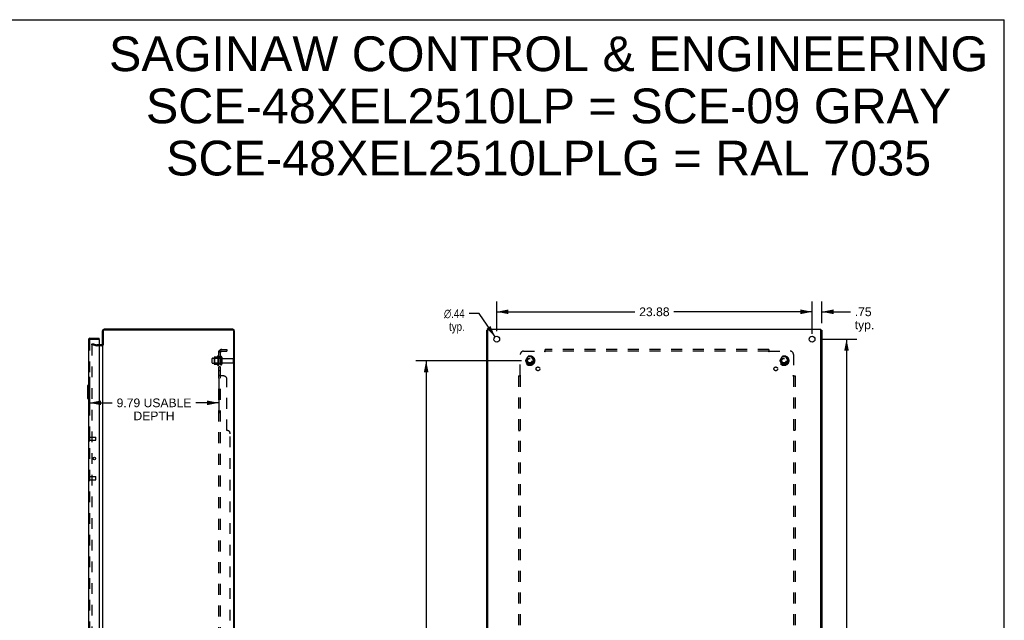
# Model space of a CAD drawing. Header units: inches. Extents: x 0 to 149, y 0 to 96.
# Tile 16 of 16: x 75 to 149, y 51 to 96. Entities that reach past the tile are written whole.
import ezdxf

# ---------------------------------------------------------------- set-up
doc = ezdxf.new("R2010")
doc.units = ezdxf.units.IN
doc.header["$LTSCALE"] = 8.201754
doc.header["$MEASUREMENT"] = 0
doc.linetypes.add('HIDDEN', pattern=[0.2, 0.1, -0.1])
doc.layers.get('0').update_dxf_attribs({"linetype": 'CONTINUOUS'})
for name, color, linetype in [('DEFAULT_2', 8, 'HIDDEN'), ('DIMENSIONS', 7, 'CONTINUOUS'), ('DOOR_ASSEMBLY', 7, 'CONTINUOUS'), ('SUBPANEL', 7, 'CONTINUOUS')]:
    doc.layers.add(name, color=color, linetype=linetype)
doc.styles.get("Standard").update_dxf_attribs({"font": 'arial.ttf'})
doc.styles.add('TEXTSTYLE_1', font='gdt', dxfattribs={"width": 0.8})
doc.dimstyles.new('DIMSTYLE_1', dxfattribs={"dimtxt": 0.657895, "dimasz": 0.877193, "dimexe": 0.09, "dimexo": 0.07, "dimgap": 0.0375, "dimtad": 0, "dimtih": 1, "dimtoh": 1, "dimzin": 4, "dimdsep": 46, "dimtxsty": 'Standard', "dimblk": '_FILLED', "dimblk1": '_FILLED', "dimblk2": '_FILLED', "dimcen": 0.09, "dimadec": 3, "dimazin": 1, "dimtfac": 1, "dimtdec": 3, "dimtofl": 0, "dimtmove": 0, "dimatfit": 3, "dimldrblk": '_FILLED', "dimfxl": 0, "dimtolj": 1, "dimtzin": 4, "dimarcsym": 0})
doc.dimstyles.new('DIMSTYLE_2', dxfattribs={"dimtxt": 0.657895, "dimasz": 0.877193, "dimexe": 0.09, "dimexo": 0.07, "dimgap": 0.09, "dimtad": 0, "dimtih": 1, "dimtoh": 1, "dimzin": 4, "dimdsep": 46, "dimtxsty": 'Standard', "dimblk": '_FILLED', "dimblk1": '_FILLED', "dimblk2": '_FILLED', "dimcen": 0.09, "dimadec": 3, "dimazin": 1, "dimtfac": 1, "dimtdec": 3, "dimtofl": 0, "dimtmove": 0, "dimatfit": 1, "dimldrblk": '_FILLED', "dimfxl": 0, "dimtolj": 1, "dimtzin": 4, "dimarcsym": 0})

# ---------------------------------------------------------------- blocks, each defined once
blk = doc.blocks.new('_FILLED')
at = {"color": 0, "linetype": 'ByBlock'}
blk.add_solid([(0, 0), (-1, 0.2), (-1, -0.2)], dxfattribs=at)
blk = doc.blocks.new('*D6')
at = {"layer": 'DIMENSIONS', "color": 2, "linetype": 'Continuous'}
for p, q in [((79.838, 69.464), (79.838, 66.695)), ((89.631, 69.355), (89.631, 66.695)), ((79.838, 67.485), (81.575, 67.485)), ((89.631, 67.485), (87.894, 67.485))]:
    blk.add_line(p, q, dxfattribs=at)
at = {"layer": 'DIMENSIONS', "color": 2, "linetype": 'Continuous', "xscale": 0.8771929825, "yscale": 0.8771929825, "zscale": 0.8771929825, "rotation": 180}
blk.add_blockref('_FILLED', (79.838, 67.485), dxfattribs=at)
at = {"layer": 'DIMENSIONS', "color": 2, "linetype": 'Continuous', "xscale": 0.8771929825, "yscale": 0.8771929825, "zscale": 0.8771929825}
blk.add_blockref('_FILLED', (89.631, 67.485), dxfattribs=at)
at = {"layer": 'DIMENSIONS', "color": 2, "linetype": 'Continuous', "insert": (84.734, 67.813), "char_height": 0.65789, "width": 5.66181, "attachment_point": 2, "line_spacing_factor": 0.9}
blk.add_mtext('9.79 USABLE\\PDEPTH', dxfattribs=at)
blk = doc.blocks.new('*D7')
at = {"layer": 'DIMENSIONS', "color": 2, "linetype": 'Continuous'}
for p, q in [((135.176, 72.302), (137.963, 72.302)), ((137.174, 72.302), (137.174, 49.71)), ((137.174, 25.802), (137.174, 48.394)), ((135.176, 25.802), (137.963, 25.802))]:
    blk.add_line(p, q, dxfattribs=at)
at = {"layer": 'DIMENSIONS', "color": 2, "linetype": 'Continuous', "xscale": 0.8771929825, "yscale": 0.8771929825, "zscale": 0.8771929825}
for p, rotation in [((137.174, 72.302), 90), ((137.174, 25.802), 270)]:
    blk.add_blockref('_FILLED', p, dxfattribs=dict(at, rotation=rotation))
at = {"layer": 'DIMENSIONS', "color": 2, "linetype": 'Continuous', "insert": (137.174, 49.381), "char_height": 0.6579, "width": 2.29896, "attachment_point": 2, "line_spacing_factor": 0.9}
blk.add_mtext('46.50', dxfattribs=at)
blk = doc.blocks.new('*D8')
at = {"layer": 'DIMENSIONS', "color": 2, "linetype": 'Continuous'}
for p, q in [((110.687, 72.916), (110.687, 75.166)), ((134.562, 72.916), (134.562, 75.166)), ((110.687, 74.377), (121.146, 74.377)), ((134.562, 74.377), (124.103, 74.377))]:
    blk.add_line(p, q, dxfattribs=at)
at = {"layer": 'DIMENSIONS', "color": 2, "linetype": 'Continuous', "xscale": 0.8771929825, "yscale": 0.8771929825, "zscale": 0.8771929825, "rotation": 180}
blk.add_blockref('_FILLED', (110.687, 74.377), dxfattribs=at)
at = {"layer": 'DIMENSIONS', "color": 2, "linetype": 'Continuous', "xscale": 0.8771929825, "yscale": 0.8771929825, "zscale": 0.8771929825}
blk.add_blockref('_FILLED', (134.562, 74.377), dxfattribs=at)
at = {"layer": 'DIMENSIONS', "color": 2, "linetype": 'Continuous', "insert": (122.625, 74.705), "char_height": 0.6579, "width": 2.29896, "attachment_point": 2, "line_spacing_factor": 0.9}
blk.add_mtext('23.88', dxfattribs=at)
blk = doc.blocks.new('*D11')
at = {"layer": 'DIMENSIONS', "color": 2, "linetype": 'Continuous'}
for p, q in [((109.358, 74.247), (108.59, 74.247)), ((110.564, 72.483), (109.358, 74.247))]:
    blk.add_line(p, q, dxfattribs=at)
at = {"layer": 'DIMENSIONS', "color": 2, "linetype": 'Continuous', "xscale": 0.8771929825, "yscale": 0.8771929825, "zscale": 0.8771929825, "rotation": 304.3612000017}
blk.add_blockref('_FILLED', (110.564, 72.483), dxfattribs=at)
at = {"layer": 'DIMENSIONS', "color": 2, "linetype": 'Continuous', "insert": (108.261, 74.576), "char_height": 0.65789, "width": 2.15385, "attachment_point": 3, "line_spacing_factor": 0.9, "style": 'TEXTSTYLE_1'}
blk.add_mtext('{\\fgdt;n}\\fArial;.44\\Ptyp.', dxfattribs=at)
blk = doc.blocks.new('*D13')
at = {"layer": 'DIMENSIONS', "color": 2, "linetype": 'Continuous'}
for p, q in [((112.573, 70.677), (104.553, 70.677)), ((105.342, 70.677), (105.342, 49.71)), ((105.342, 27.427), (105.342, 48.394)), ((112.573, 27.427), (104.553, 27.427))]:
    blk.add_line(p, q, dxfattribs=at)
at = {"layer": 'DIMENSIONS', "color": 2, "linetype": 'Continuous', "xscale": 0.8771929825, "yscale": 0.8771929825, "zscale": 0.8771929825}
for p, rotation in [((105.342, 70.677), 90), ((105.342, 27.427), 270)]:
    blk.add_blockref('_FILLED', p, dxfattribs=dict(at, rotation=rotation))
at = {"layer": 'DIMENSIONS', "color": 2, "linetype": 'Continuous', "insert": (105.342, 49.381), "char_height": 0.6579, "width": 2.29896, "attachment_point": 2, "line_spacing_factor": 0.9}
blk.add_mtext('43.25', dxfattribs=at)
blk = doc.blocks.new('*D15')
at = {"layer": 'DIMENSIONS', "color": 2, "linetype": 'Continuous'}
for p, q in [((134.562, 72.697), (134.562, 75.166)), ((135.312, 73.523), (135.312, 75.166)), ((134.562, 74.377), (132.808, 74.377)), ((135.312, 74.377), (137.467, 74.377))]:
    blk.add_line(p, q, dxfattribs=at)
at = {"layer": 'DIMENSIONS', "color": 2, "linetype": 'Continuous', "xscale": 0.8771929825, "yscale": 0.8771929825, "zscale": 0.8771929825}
blk.add_blockref('_FILLED', (134.562, 74.377), dxfattribs=at)
at = {"layer": 'DIMENSIONS', "color": 2, "linetype": 'Continuous', "xscale": 0.8771929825, "yscale": 0.8771929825, "zscale": 0.8771929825, "rotation": 180}
blk.add_blockref('_FILLED', (135.312, 74.377), dxfattribs=at)
at = {"layer": 'DIMENSIONS', "color": 2, "linetype": 'Continuous', "insert": (137.796, 74.705), "char_height": 0.6579, "width": 1.47965, "attachment_point": 1, "line_spacing_factor": 0.9}
blk.add_mtext('.75\\Ptyp.', dxfattribs=at)

msp = doc.modelspace()

# ---------------------------------------------------------------- linework, layer by layer
at = {"color": 7, "linetype": 'Continuous'}
for p, q in [((0, 96.491), (149.123, 96.491)), ((149.123, 0), (149.123, 96.491)), ((110.012, 72.989), (109.937, 72.989)), ((135.237, 72.989), (135.312, 72.989)), ((80.894, 71.877), (80.831, 71.877))]:
    msp.add_line(p, q, dxfattribs=at)
at = {"color": 3, "linetype": 'Continuous'}
for p, q in [((80.831, 71.877), (80.831, 72.935)), ((80.894, 72.909), (80.894, 71.875)), ((90.695, 73.052), (80.948, 73.052)), ((90.688, 72.989), (80.974, 72.989)), ((90.768, 25.195), (90.768, 72.909)), ((90.831, 25.188), (90.831, 72.916)), ((109.937, 25.115), (109.937, 72.989)), ((110.012, 25.052), (110.012, 73.052)), ((110.012, 73.052), (135.237, 73.052)), ((135.237, 25.052), (135.237, 73.052)), ((135.312, 72.989), (135.312, 25.115)), ((80.789, 71.877), (80.588, 71.877)), ((80.831, 71.85), (80.831, 26.254))]:
    msp.add_line(p, q, dxfattribs=at)
for centre in [(110.687, 72.302), (134.562, 72.302)]:
    msp.add_circle(centre, 0.219, dxfattribs=at)
for centre, radius, start, end in [((80.948, 72.935), 0.117, 90, 180), ((80.974, 72.909), 0.08, 90, 180), ((90.688, 72.909), 0.08, 0, 90), ((90.695, 72.916), 0.136, 0, 90), ((80.789, 71.919), 0.042, 270, 360)]:
    msp.add_arc(centre, radius, start, end, dxfattribs=at)
at = {"layer": 'DEFAULT_2', "color": 8, "linetype": 'HIDDEN'}
for p, q in [((80.018, 71.909), (80.038, 71.982)), ((80.018, 71.909), (80.404, 71.806)), ((80.018, 71.878), (80.018, 26.227)), ((80.038, 71.982), (80.424, 71.878)), ((80.588, 71.877), (80.43, 71.877)), ((80.789, 71.802), (80.43, 71.802)), ((89.131, 70.52), (89.131, 70.835)), ((89.161, 70.865), (89.756, 70.865)), ((89.295, 70.933), (89.295, 70.422)), ((89.315, 70.861), (89.295, 70.881)), ((89.305, 70.955), (89.533, 70.955)), ((89.315, 70.861), (89.315, 70.494)), ((89.611, 70.861), (89.315, 70.861)), ((89.561, 71.033), (89.561, 70.321)), ((89.611, 70.861), (89.631, 70.881)), ((89.611, 70.861), (89.611, 70.494)), ((89.631, 71.011), (89.631, 70.343)), ((89.756, 70.935), (89.756, 70.42)), ((89.866, 70.935), (89.866, 70.42)), ((89.928, 70.842), (90.726, 70.842)), ((113.024, 70.95), (112.87, 70.682)), ((113.342, 70.955), (113.033, 70.955)), ((113.505, 70.682), (113.35, 70.95)), ((132.274, 70.95), (132.12, 70.682)), ((132.592, 70.955), (132.283, 70.955)), ((132.755, 70.682), (132.6, 70.95)), ((89.161, 70.49), (89.756, 70.49)), ((89.315, 70.494), (89.295, 70.474)), ((89.305, 70.4), (89.533, 70.4)), ((89.611, 70.494), (89.315, 70.494)), ((89.611, 70.494), (89.631, 70.474)), ((89.928, 70.512), (90.726, 70.512)), ((90.756, 70.542), (90.756, 70.812)), ((112.87, 70.672), (113.024, 70.405)), ((113.342, 70.4), (113.033, 70.4)), ((113.35, 70.405), (113.505, 70.672)), ((132.12, 70.672), (132.274, 70.405)), ((132.592, 70.4), (132.283, 70.4)), ((132.6, 70.405), (132.755, 70.672))]:
    msp.add_line(p, q, dxfattribs=at)
for points in [[(80.018, 71.878), (80.018, 71.878), (80.018, 71.879), (80.018, 71.88), (80.019, 71.881), (80.019, 71.882), (80.019, 71.882), (80.019, 71.883), (80.019, 71.884), (80.02, 71.885), (80.02, 71.886), (80.02, 71.886), (80.021, 71.887), (80.021, 71.888), (80.021, 71.888), (80.022, 71.889), (80.022, 71.89), (80.023, 71.89), (80.023, 71.891), (80.024, 71.892), (80.025, 71.892), (80.025, 71.893), (80.026, 71.893), (80.026, 71.894), (80.027, 71.894), (80.028, 71.895), (80.028, 71.895), (80.029, 71.895), (80.03, 71.896), (80.031, 71.896), (80.031, 71.896), (80.032, 71.897), (80.033, 71.897), (80.034, 71.897), (80.034, 71.897), (80.035, 71.897), (80.036, 71.897), (80.037, 71.897), (80.038, 71.898)], [(80.038, 71.898), (80.037, 71.897), (80.035, 71.897), (80.033, 71.897), (80.031, 71.896), (80.029, 71.895), (80.027, 71.894), (80.026, 71.893), (80.024, 71.892), (80.023, 71.89), (80.022, 71.889), (80.021, 71.887), (80.02, 71.885), (80.019, 71.883), (80.019, 71.882), (80.018, 71.88), (80.018, 71.878)], [(80.042, 71.897), (80.04, 71.897), (80.038, 71.897), (80.038, 71.898)], [(80.038, 71.897), (80.039, 71.897), (80.04, 71.897), (80.041, 71.897), (80.042, 71.897), (80.042, 71.897)]]:
    msp.add_lwpolyline(points, dxfattribs=at)
for centre, radius in [((113.187, 70.677), 0.372), ((113.187, 70.677), 0.356), ((113.187, 70.677), 0.312), ((113.187, 70.677), 0.204), ((113.187, 70.677), 0.188), ((113.187, 70.677), 0.183), ((113.187, 70.677), 0.165), ((132.437, 70.677), 0.372), ((132.437, 70.677), 0.356), ((132.437, 70.677), 0.312), ((132.437, 70.677), 0.204), ((132.437, 70.677), 0.188), ((132.437, 70.677), 0.183), ((132.437, 70.677), 0.165)]:
    msp.add_circle(centre, radius, dxfattribs=at)
for centre, radius, start, end in [((80.43, 71.902), 0.1, 255, 270), ((80.43, 71.902), 0.025, 255, 270), ((80.789, 71.919), 0.117, 270, 326.90018), ((89.161, 70.835), 0.03, 90, 180), ((89.436, 70.933), 0.141, 174.79195, 180), ((89.305, 70.945), 0.01, 90, 174.80617), ((89.514, 70.965), 0.01, 270, 336.03207), ((90.161, 70.677), 0.698, 149.33687, 156.03207), ((89.593, 71.011), 0.0384, 0, 145.55034), ((89.811, 70.935), 0.055, 0, 180), ((89.928, 70.905), 0.0625, 180, 270), ((90.726, 70.812), 0.03, 360, 90), ((113.033, 70.945), 0.01, 90.01235, 149.98915), ((113.342, 70.945), 0.01, 30.01204, 89.98872), ((132.283, 70.945), 0.01, 90.01235, 149.98915), ((132.592, 70.945), 0.01, 30.01204, 89.98872), ((89.161, 70.52), 0.03, 180, 270), ((89.436, 70.422), 0.141, 180, 185.20805), ((89.305, 70.41), 0.01, 185.19383, 270), ((89.514, 70.39), 0.01, 23.96793, 90), ((90.161, 70.677), 0.698, 203.96793, 210.66313), ((89.593, 70.343), 0.0384, 214.44966, 360), ((89.811, 70.42), 0.055, 180, 360), ((89.928, 70.45), 0.0625, 90, 180), ((90.726, 70.542), 0.03, 270, 0), ((112.878, 70.677), 0.01, 150.01268, 209.98829), ((113.033, 70.41), 0.01, 210.01204, 269.98872), ((113.342, 70.41), 0.01, 270.01235, 329.98915), ((113.496, 70.677), 0.01, 330.01268, 29.98829), ((132.128, 70.677), 0.01, 150.01268, 209.98829), ((132.283, 70.41), 0.01, 210.01204, 269.98872), ((132.592, 70.41), 0.01, 270.01235, 329.98915), ((132.746, 70.677), 0.01, 330.01268, 29.98829)]:
    msp.add_arc(centre, radius, start, end, dxfattribs=at)
at = {"layer": 'DOOR_ASSEMBLY', "color": 3, "linetype": 'Continuous'}
for p, q in [((79.88, 72.377), (80.588, 72.377)), ((79.763, 72.26), (79.763, 25.844)), ((80.588, 72.287), (80.588, 25.817))]:
    msp.add_line(p, q, dxfattribs=at)
at = {"layer": 'DOOR_ASSEMBLY', "color": 7, "linetype": 'Continuous'}
for p, q in [((80.588, 72.302), (80.588, 72.377)), ((80.588, 72.302), (80.573, 72.302)), ((79.703, 68.787), (79.703, 67.817)), ((79.718, 68.802), (79.763, 68.802)), ((79.75, 68.702), (79.75, 67.902)), ((79.718, 67.802), (79.763, 67.802))]:
    msp.add_line(p, q, dxfattribs=at)
at = {"layer": 'DOOR_ASSEMBLY', "color": 8, "linetype": 'HIDDEN'}
for p, q in [((79.838, 72.26), (79.838, 25.844)), ((79.88, 72.302), (80.573, 72.302)), ((79.881, 64.632), (79.881, 64.916)), ((79.881, 64.898), (80.328, 64.898)), ((80.338, 64.66), (80.338, 64.888)), ((79.881, 64.65), (80.328, 64.65)), ((79.881, 61.632), (79.881, 61.916)), ((79.881, 61.898), (80.328, 61.898)), ((80.338, 61.66), (80.338, 61.888)), ((79.881, 61.65), (80.328, 61.65))]:
    msp.add_line(p, q, dxfattribs=at)
at = {"layer": 'DOOR_ASSEMBLY', "color": 7, "linetype": 'Continuous'}
for points in [[(79.748, 68.738), (79.748, 68.733), (79.749, 68.727), (79.749, 68.721), (79.749, 68.715), (79.75, 68.709), (79.75, 68.702)], [(79.75, 67.902), (79.75, 67.896), (79.749, 67.89), (79.749, 67.884), (79.749, 67.878), (79.748, 67.872), (79.748, 67.866)]]:
    msp.add_lwpolyline(points, dxfattribs=at)
at = {"layer": 'DOOR_ASSEMBLY', "color": 3, "linetype": 'Continuous'}
msp.add_circle((80.216, 63.274), 0.094, dxfattribs=at)
for centre, radius, start, end in [((79.88, 72.26), 0.117, 90, 180), ((80.573, 72.287), 0.015, 0, 90)]:
    msp.add_arc(centre, radius, start, end, dxfattribs=at)
at = {"layer": 'DOOR_ASSEMBLY', "color": 8, "linetype": 'HIDDEN'}
for centre, radius, start, end in [((79.88, 72.26), 0.042, 90, 180), ((79.859, 64.916), 0.0215, 360, 180), ((80.328, 64.888), 0.01, 360, 90), ((79.859, 64.632), 0.0215, 180, 0), ((80.328, 64.66), 0.01, 270, 0), ((79.859, 61.916), 0.0215, 360, 180), ((80.328, 61.888), 0.01, 360, 90), ((79.859, 61.632), 0.0215, 180, 0), ((80.328, 61.66), 0.01, 270, 0)]:
    msp.add_arc(centre, radius, start, end, dxfattribs=at)
at = {"layer": 'DOOR_ASSEMBLY', "color": 7, "linetype": 'Continuous'}
for centre, start, end in [((79.718, 68.787), 90, 180), ((79.748, 68.787), 0, 90), ((79.718, 67.817), 180, 270), ((79.748, 67.817), 270, 360)]:
    msp.add_arc(centre, 0.015, start, end, dxfattribs=at)
at = {"layer": 'SUBPANEL', "color": 8, "linetype": 'HIDDEN'}
for p, q in [((89.631, 26.708), (89.631, 71.396)), ((89.756, 71.396), (89.631, 71.396)), ((89.756, 70.927), (89.631, 70.927)), ((89.685, 71.434), (89.781, 71.355)), ((89.756, 26.708), (89.756, 71.396)), ((89.868, 71.521), (90.256, 71.521)), ((89.868, 71.396), (90.256, 71.396)), ((90.256, 71.521), (90.256, 71.396)), ((112.469, 69.556), (112.469, 71.146)), ((112.719, 71.396), (114.308, 71.396)), ((114.321, 71.376), (114.318, 71.383)), ((114.322, 71.41), (114.319, 71.407)), ((114.326, 71.415), (114.322, 71.41)), ((114.344, 71.355), (114.344, 71.521)), ((131.281, 71.521), (114.344, 71.521)), ((131.281, 71.396), (114.344, 71.396)), ((131.281, 71.521), (131.281, 71.355)), ((131.316, 71.396), (132.906, 71.396)), ((133.156, 71.146), (133.156, 69.556)), ((89.756, 70.427), (89.631, 70.427)), ((89.756, 70.199), (89.631, 70.199)), ((89.756, 69.918), (89.631, 69.918)), ((89.756, 69.556), (89.631, 69.556)), ((89.634, 69.549), (89.632, 69.551)), ((89.685, 69.521), (89.683, 69.522)), ((90.006, 69.521), (89.685, 69.521)), ((89.756, 69.555), (89.756, 69.556)), ((89.757, 69.552), (89.756, 69.554)), ((112.344, 69.521), (112.344, 28.583)), ((112.344, 69.521), (112.509, 69.521)), ((112.469, 69.521), (112.469, 28.583)), ((133.115, 69.521), (133.281, 69.521)), ((133.136, 69.543), (133.143, 69.547)), ((133.156, 69.521), (133.156, 28.583)), ((133.17, 69.542), (133.167, 69.546)), ((133.175, 69.538), (133.17, 69.542)), ((133.281, 69.521), (133.281, 28.583)), ((90.256, 65.396), (90.256, 69.271)), ((90.506, 32.958), (90.506, 65.146)), ((112.344, 65.396), (112.469, 65.396)), ((133.281, 65.396), (133.156, 65.396))]:
    msp.add_line(p, q, dxfattribs=at)
for points in [[(89.653, 71.416), (89.65, 71.415), (89.647, 71.413), (89.644, 71.412), (89.642, 71.41), (89.639, 71.409), (89.637, 71.407), (89.635, 71.405), (89.634, 71.404), (89.632, 71.402), (89.632, 71.4), (89.631, 71.399), (89.631, 71.397), (89.631, 71.396)], [(89.685, 71.434), (89.683, 71.433), (89.681, 71.431), (89.679, 71.429), (89.676, 71.427), (89.673, 71.425), (89.67, 71.424), (89.667, 71.422), (89.663, 71.42), (89.66, 71.419), (89.653, 71.416)], [(89.699, 71.396), (89.699, 71.396), (89.698, 71.396), (89.698, 71.396), (89.698, 71.396), (89.697, 71.396), (89.697, 71.396), (89.696, 71.396), (89.696, 71.396), (89.696, 71.396), (89.696, 71.396)], [(89.696, 71.396), (89.696, 71.396), (89.696, 71.396), (89.696, 71.396), (89.697, 71.396), (89.697, 71.396), (89.697, 71.396), (89.698, 71.396), (89.698, 71.396), (89.699, 71.396), (89.699, 71.396), (89.7, 71.396), (89.7, 71.396), (89.701, 71.395), (89.701, 71.395), (89.702, 71.395), (89.702, 71.395), (89.703, 71.395), (89.703, 71.395), (89.704, 71.395), (89.705, 71.395), (89.705, 71.394), (89.706, 71.394), (89.707, 71.394), (89.707, 71.394), (89.708, 71.394), (89.709, 71.394), (89.71, 71.394), (89.71, 71.393), (89.711, 71.393), (89.712, 71.393), (89.712, 71.393), (89.713, 71.393), (89.714, 71.392), (89.715, 71.392), (89.715, 71.392), (89.716, 71.392), (89.717, 71.391), (89.718, 71.391), (89.719, 71.391), (89.72, 71.391), (89.72, 71.39), (89.721, 71.39), (89.722, 71.39), (89.723, 71.39), (89.724, 71.389), (89.725, 71.389), (89.726, 71.389), (89.726, 71.388), (89.727, 71.388), (89.728, 71.388), (89.729, 71.388), (89.73, 71.387), (89.731, 71.387), (89.732, 71.387), (89.733, 71.386), (89.734, 71.386), (89.735, 71.385), (89.735, 71.385), (89.736, 71.385), (89.737, 71.384), (89.738, 71.384), (89.739, 71.384), (89.74, 71.383), (89.741, 71.383), (89.741, 71.383), (89.742, 71.382), (89.743, 71.382), (89.744, 71.382), (89.744, 71.381), (89.745, 71.381), (89.746, 71.381), (89.747, 71.38), (89.747, 71.38), (89.748, 71.379), (89.749, 71.379), (89.749, 71.379), (89.75, 71.378), (89.751, 71.378), (89.751, 71.378), (89.752, 71.377), (89.753, 71.377), (89.753, 71.377), (89.754, 71.376), (89.755, 71.376), (89.755, 71.376), (89.756, 71.376), (89.756, 71.375), (89.757, 71.375), (89.757, 71.375), (89.758, 71.374), (89.758, 71.374), (89.759, 71.374), (89.759, 71.373), (89.759, 71.373), (89.76, 71.373)], [(89.771, 71.372), (89.769, 71.374), (89.767, 71.376), (89.765, 71.378), (89.763, 71.38), (89.762, 71.383), (89.76, 71.385), (89.759, 71.387), (89.758, 71.389), (89.757, 71.391), (89.756, 71.393), (89.756, 71.394), (89.756, 71.396)], [(89.76, 71.373), (89.76, 71.373), (89.76, 71.373), (89.76, 71.373), (89.76, 71.373), (89.76, 71.373), (89.759, 71.373), (89.759, 71.373), (89.759, 71.374), (89.759, 71.374), (89.758, 71.374), (89.758, 71.375), (89.757, 71.375), (89.757, 71.375), (89.757, 71.376), (89.756, 71.376)], [(89.781, 71.355), (89.782, 71.356), (89.782, 71.356), (89.782, 71.357), (89.782, 71.358), (89.781, 71.359), (89.781, 71.36), (89.78, 71.361), (89.779, 71.362), (89.778, 71.364), (89.777, 71.365), (89.775, 71.367), (89.774, 71.369), (89.771, 71.372)], [(114.319, 71.407), (114.317, 71.405), (114.315, 71.404), (114.314, 71.402), (114.312, 71.4), (114.311, 71.399), (114.309, 71.397), (114.308, 71.396)], [(114.318, 71.383), (114.316, 71.385), (114.315, 71.387), (114.313, 71.389), (114.312, 71.391), (114.311, 71.393), (114.309, 71.394), (114.308, 71.396)], [(114.344, 71.355), (114.342, 71.356), (114.34, 71.356), (114.339, 71.357), (114.337, 71.358), (114.336, 71.359), (114.335, 71.36), (114.333, 71.361), (114.332, 71.362), (114.33, 71.364), (114.329, 71.365), (114.328, 71.367), (114.326, 71.369), (114.325, 71.37), (114.324, 71.372), (114.323, 71.374), (114.321, 71.376)], [(114.344, 71.434), (114.342, 71.433), (114.341, 71.431), (114.339, 71.429), (114.338, 71.427), (114.336, 71.425), (114.335, 71.424), (114.334, 71.422), (114.332, 71.42), (114.331, 71.419), (114.329, 71.417), (114.328, 71.416), (114.326, 71.415)], [(131.281, 71.434), (131.282, 71.433), (131.284, 71.431), (131.285, 71.429), (131.287, 71.427), (131.288, 71.425), (131.29, 71.424), (131.291, 71.422), (131.292, 71.42), (131.294, 71.419), (131.295, 71.417), (131.297, 71.416), (131.298, 71.415), (131.301, 71.412)], [(131.281, 71.355), (131.283, 71.356), (131.284, 71.356), (131.286, 71.357), (131.287, 71.358), (131.289, 71.359), (131.29, 71.36), (131.291, 71.361), (131.293, 71.362), (131.294, 71.364), (131.296, 71.365), (131.297, 71.367), (131.298, 71.369), (131.299, 71.37), (131.301, 71.372), (131.302, 71.374), (131.303, 71.376), (131.307, 71.383)], [(131.301, 71.412), (131.304, 71.409), (131.306, 71.407), (131.308, 71.405), (131.309, 71.404), (131.311, 71.402), (131.312, 71.4), (131.314, 71.399), (131.315, 71.397), (131.316, 71.396)], [(131.307, 71.383), (131.308, 71.385), (131.31, 71.387), (131.311, 71.389), (131.312, 71.391), (131.314, 71.393), (131.315, 71.394), (131.316, 71.396)], [(89.631, 69.554), (89.631, 69.555), (89.631, 69.556)], [(89.644, 69.541), (89.642, 69.542), (89.639, 69.544), (89.637, 69.546), (89.635, 69.547), (89.634, 69.549), (89.632, 69.551), (89.632, 69.552), (89.631, 69.554), (89.631, 69.555), (89.631, 69.556)], [(89.642, 69.542), (89.639, 69.544), (89.637, 69.546), (89.635, 69.547)], [(89.65, 69.538), (89.647, 69.539), (89.644, 69.541)], [(89.657, 69.535), (89.653, 69.537), (89.65, 69.538)], [(89.681, 69.524), (89.679, 69.525), (89.676, 69.527), (89.673, 69.528), (89.67, 69.53), (89.667, 69.531), (89.657, 69.535)], [(89.685, 69.521), (89.683, 69.522), (89.681, 69.524), (89.679, 69.525), (89.676, 69.527), (89.673, 69.528)], [(89.765, 69.544), (89.763, 69.546), (89.762, 69.547), (89.76, 69.548), (89.759, 69.55), (89.758, 69.551), (89.757, 69.552), (89.756, 69.554), (89.756, 69.555), (89.756, 69.556)], [(89.779, 69.533), (89.778, 69.534), (89.777, 69.536), (89.775, 69.537), (89.774, 69.538), (89.772, 69.539), (89.771, 69.541), (89.769, 69.542), (89.767, 69.543), (89.765, 69.544), (89.763, 69.546), (89.762, 69.547), (89.76, 69.548), (89.759, 69.55), (89.758, 69.551)], [(89.781, 69.521), (89.782, 69.523), (89.782, 69.524), (89.782, 69.526), (89.782, 69.527), (89.781, 69.529), (89.781, 69.53), (89.78, 69.531), (89.779, 69.533), (89.778, 69.534), (89.777, 69.536), (89.775, 69.537), (89.774, 69.538), (89.772, 69.539)], [(89.782, 69.526), (89.782, 69.527), (89.781, 69.529), (89.781, 69.53), (89.78, 69.531)], [(89.781, 69.521), (89.782, 69.523), (89.782, 69.524)], [(112.43, 69.521), (112.432, 69.522), (112.434, 69.524), (112.436, 69.525), (112.437, 69.527), (112.439, 69.528), (112.441, 69.53), (112.443, 69.531), (112.444, 69.532), (112.446, 69.534), (112.447, 69.535), (112.448, 69.537), (112.45, 69.538), (112.453, 69.541)], [(112.453, 69.541), (112.456, 69.544), (112.457, 69.546), (112.459, 69.547), (112.461, 69.549), (112.463, 69.551), (112.464, 69.552), (112.466, 69.554), (112.467, 69.555), (112.469, 69.556)], [(112.482, 69.547), (112.48, 69.548), (112.477, 69.55), (112.475, 69.551), (112.473, 69.552), (112.472, 69.554), (112.47, 69.555), (112.469, 69.556)], [(112.509, 69.521), (112.509, 69.523), (112.508, 69.524), (112.507, 69.526), (112.507, 69.527), (112.506, 69.529), (112.505, 69.53), (112.503, 69.531), (112.502, 69.533), (112.501, 69.534), (112.499, 69.536), (112.498, 69.537), (112.496, 69.538), (112.494, 69.539), (112.492, 69.541), (112.49, 69.542), (112.488, 69.543), (112.482, 69.547)], [(133.115, 69.521), (133.116, 69.523), (133.116, 69.524), (133.117, 69.526), (133.118, 69.527), (133.119, 69.529), (133.12, 69.53), (133.121, 69.531), (133.122, 69.533), (133.124, 69.534), (133.125, 69.536), (133.127, 69.537), (133.129, 69.538), (133.13, 69.539), (133.132, 69.541), (133.134, 69.542), (133.136, 69.543)], [(133.143, 69.547), (133.145, 69.548), (133.147, 69.55), (133.149, 69.551), (133.151, 69.552), (133.153, 69.554), (133.155, 69.555), (133.156, 69.556)], [(133.167, 69.546), (133.165, 69.547), (133.164, 69.549), (133.162, 69.551), (133.16, 69.552), (133.159, 69.554), (133.157, 69.555), (133.156, 69.556)], [(133.195, 69.521), (133.193, 69.522), (133.191, 69.524), (133.189, 69.525), (133.187, 69.527), (133.185, 69.528), (133.184, 69.53), (133.182, 69.531), (133.18, 69.532), (133.179, 69.534), (133.178, 69.535), (133.176, 69.537), (133.175, 69.538)]]:
    msp.add_lwpolyline(points, dxfattribs=at)
for centre, radius in [((113.187, 70.677), 0.25), ((132.437, 70.677), 0.25), ((113.806, 70.058), 0.141), ((131.819, 70.058), 0.141)]:
    msp.add_circle(centre, radius, dxfattribs=at)
for centre, radius, start, end in [((89.868, 71.284), 0.237, 90, 180), ((89.868, 71.284), 0.112, 90, 180), ((112.719, 71.146), 0.25, 90, 180), ((132.906, 71.146), 0.25, 0, 90), ((90.006, 69.271), 0.25, 0, 90), ((90.256, 65.146), 0.25, 0, 90)]:
    msp.add_arc(centre, radius, start, end, dxfattribs=at)

# ---------------------------------------------------------------- texts
at = {"layer": 'DIMENSIONS', "color": 2, "linetype": 'Continuous', "insert": (114.614, 95.227), "char_height": 2.63158, "width": 66.46449, "attachment_point": 2, "line_spacing_factor": 0.9}
msp.add_mtext('SAGINAW CONTROL & ENGINEERING\\PSCE-48XEL2510LP = SCE-09 GRAY\\PSCE-48XEL2510LPLG = RAL 7035', dxfattribs=at)

# ---------------------------------------------------------------- dimensions: what is measured, and where the dimension line sits
at = {"layer": 'DIMENSIONS', "color": 2, "linetype": 'Continuous'}
dim = msp.add_diameter_dim_2p(p1=(110.564, 72.483), p2=(110.811, 72.122), text='%%c<>\\Ptyp.', dimstyle='DIMSTYLE_2', override={"dimpost": '<>'}, dxfattribs=at)
dim.commit()
dim.dimension.update_dxf_attribs({"geometry": '*D11', "text_midpoint": (107.184, 73.753), "dimtype": 163})
dim = msp.add_linear_dim(base=(134.562265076, 74.376523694), p1=(110.687265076, 72.846240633), p2=(134.562265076, 72.846240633), dimstyle='DIMSTYLE_1', dxfattribs=at)
dim.commit()
dim.dimension.update_dxf_attribs({"geometry": '*D8', "text_midpoint": (122.6148082, 74.372855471), "dimtype": 160})
for base, p1, p2, text, picture, middle in [((134.562, 74.377), (135.312, 73.453), (134.562, 72.627), '<>\\Ptyp.', '*D15', (138.536, 73.883)), ((79.838, 67.485), (89.631, 69.425), (79.838, 69.534), '<> USABLE\\PDEPTH', '*D6', (84.734, 66.991))]:
    dim = msp.add_linear_dim(base=base, p1=p1, p2=p2, angle=180, text=text, dimstyle='DIMSTYLE_1', dxfattribs=at)
    dim.commit()
    dim.dimension.update_dxf_attribs({"geometry": picture, "text_midpoint": middle, "dimtype": 160})
for base, p1, p2, angle, picture, middle in [((137.174, 72.302), (135.106, 25.802), (135.106, 72.302), 90, '*D7', (137.156, 49.049)), ((105.342, 27.427), (112.643, 70.677), (112.643, 27.427), 270, '*D13', (105.327, 49.049))]:
    dim = msp.add_linear_dim(base=base, p1=p1, p2=p2, angle=angle, dimstyle='DIMSTYLE_1', dxfattribs=at)
    dim.commit()
    dim.dimension.update_dxf_attribs({"geometry": picture, "text_midpoint": middle, "dimtype": 160})

doc.saveas('drawing.dxf')
